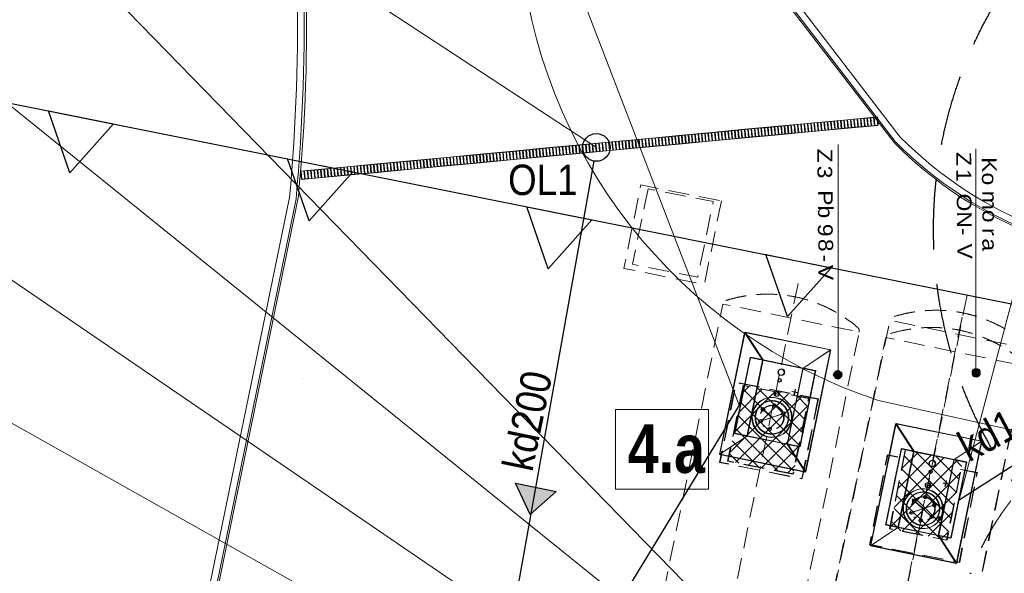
# Model space of a CAD drawing. Header units: millimetres. Extents: x 19047 to 276906, y -533553 to -451719.
# Tile 23 of 36: x 37189 to 54949, y -474762 to -464768. Entities that reach past the tile are written whole.
import ezdxf
from ezdxf.lldxf.tags import DXFTag

# ---------------------------------------------------------------- set-up
doc = ezdxf.new("R2010")
doc.units = ezdxf.units.MM
doc.header["$MEASUREMENT"] = 0
for name, pattern in [('DASHDOT', [1000, 500, -250, 0, -250]), ('DASHED', [19.05, 12.7, -6.35]), ('Krawędzie ukryte drobniejsze kopia', [562.5, 375, -187.5])]:
    doc.linetypes.add(name, pattern=pattern)
for name, color, linetype, lineweight in [('0_Nr_pióra__1', 7, 'Continuous', 13), ('0_Nr_pióra__101', 7, 'Continuous', 5), ('0_Nr_pióra__16', 7, 'Continuous', 13), ('0_Nr_pióra__244', 7, 'Continuous', 20), ('__TECHNOLOGIA_100_Nr_pióra__1', 7, 'Continuous', 13), ('__TECHNOLOGIA_100_Nr_pióra__7', 7, 'Continuous', 13), ('__TECHNOLOGIA_100_Nr_pióra__9', 7, 'Continuous', 13), ('ODLEGŁOŚCI BEZPIECZNE OD LPG', 1, 'DASHED', 30), ('ODLEGŁOŚCI BEZPIECZNE OD PALIW PŁYNNYCH', 30, 'DASHDOT', 30), ('PZT - strefy zagrożenia wybuchem_Nr_pióra__239', 6, 'Continuous', 13), ('PZT elementy dodatkowe_Nr_pióra__1', 7, 'Continuous', 13), ('PZT elementy dodatkowe_Nr_pióra__101', 7, 'Continuous', 5), ('PZT_Nr_pióra__1', 7, 'Continuous', 13), ('PZT_Nr_pióra__101', 7, 'Continuous', 5), ('PZT_Nr_pióra__176', 7, 'Continuous', 5), ('PZT_Nr_pióra__21', 7, 'Continuous', 25), ('PZT_Nr_pióra__98', 154, 'Continuous', 13)]:
    doc.layers.add(name, color=color, linetype=linetype, lineweight=lineweight)
doc.layers.add('_e_elektryka_Nr_pióra__218', color=7, linetype='Continuous', lineweight=15, true_color=0xd90005)
doc.layers.add('PZT_i_KD', color=7, linetype='Continuous', lineweight=30, true_color=0x136734)
doc.layers.add('IS_Węzeł_sieci_kanalizacyjnej_-_opisy', color=7, linetype='Continuous')
doc.styles.add('GENERATED_STYLE_3', font='txt')
doc.styles.add('GENERATED_STYLE_9', font='txt')
tags = doc.linetypes.add('SOLID', pattern=[10, 10, 0]).pattern_tags.tags
tags[6:7] = [DXFTag(74, 4), DXFTag(75, 0), DXFTag(340, '0'), DXFTag(46, 0.0), DXFTag(50, 0.0), DXFTag(44, 0.0), DXFTag(45, 0.0)]
tags[4:5] = [DXFTag(74, 4), DXFTag(75, 0), DXFTag(340, '0'), DXFTag(46, 0.0), DXFTag(50, 0.0), DXFTag(44, 0.0), DXFTag(45, 0.0)]
doc.linetypes.add('Strzałki kopia', pattern='A,0,[1,PAB PZT Rew_1 11_04_20251.Shx,S=15.873016,R=0,X=0,Y=0],-2500,0', length=2500)
pattern_1 = [(45, (21982.28, 217823.63), (-141.421356, 141.421356), []), (135, (21982.28, 217823.63), (141.421356, 141.421356), [])]

# ---------------------------------------------------------------- blocks, each defined once
blk = doc.blocks.new('Etykieta_4', base_point=(26794, -691071))
at = {"layer": '0_Nr_pióra__101', "linetype": 'Continuous'}
for p, q in [((27634, -689628), (25954, -689628)), ((25954, -689628), (25954, -691069)), ((27634, -691069), (27634, -689628)), ((25954, -691069), (27634, -691069))]:
    blk.add_line(p, q, dxfattribs=at)
at = {"layer": '0_Nr_pióra__101', "insert": (27194, -689898), "char_height": 875, "attachment_point": 2, "style": 'GENERATED_STYLE_9'}
blk.add_mtext('\\A1;{\\pt0,101000;\\fArial Narrow|b1|i0|c238|p34;4.a \\fArial Narrow|b1|i0|c238|p34;\\A1{\\H.66x;\\S^  ;}\\fArial Narrow|b1|i0|c238|p34;\\fArial Narrow|b1|i0|c238|p34;\\A1{\\H.66x;\\S^  ;}\\fArial Narrow|b1|i0|c238|p34;\\fArial Narrow|b1|i0|c238|p34;\\fArial Narrow|b1|i0|c238|p34;\\fArial Narrow|b1|i0|c238|p34;\\fArial Narrow|b1|i0|c238|p34;\\fArial Narrow|b1|i0|c238|p34;\\fArial Narrow|b1|i0|c238|p34;\\fArial Narrow|b1|i0|c238|p34;\\fArial Narrow|b1|i0|c238|p34;\\fArial Narrow|b1|i0|c238|p34;\\fArial Narrow|b1|i0|c238|p34;\\fArial Narrow|b1|i0|c238|p34;\\fArial Narrow|b1|i0|c238|p34;\\fArial Narrow|b1|i0|c238|p34;\\fArial Narrow|b1|i0|c238|p34;\\fArial Narrow|b1|i0|c238|p34;\\fArial Narrow|b1|i0|c238|p34;\\fArial Narrow|b1|i0|c238|p34;\\fArial Narrow|b1|i0|c238|p34;\\fArial Narrow|b1|i0|c238|p34;\\fArial Narrow|b1|i0|c238|p34;\\fArial Narrow|b1|i0|c238|p34;\\fArial Narrow|b1|i0|c238|p34;\\fArial Narrow|b1|i0|c238|p34;\\fArial Narrow|b1|i0|c238|p34;\\fArial Narrow|b1|i0|c238|p34;}', dxfattribs=at)

msp = doc.modelspace()

# ---------------------------------------------------------------- hatches: boundary and pattern name
at = {"layer": '__TECHNOLOGIA_100_Nr_pióra__1', "linetype": 'Continuous'}
for points in [[(53711, -473536, 1), (53651, -473524, 1)], [(53711, -473536, 1), (53651, -473524, 1)], [(53721, -473532, 1), (53661, -473520, 1)], [(53668, -473747, 1), (53608, -473735, 1)], [(53668, -473747, 1), (53608, -473735, 1)], [(53677, -473743, 1), (53618, -473730, 1)], [(53815, -473777, 1), (53755, -473765, 1)], [(53815, -473777, 1), (53755, -473765, 1)], [(53824, -473773, 1), (53765, -473761, 1)]]:
    msp.add_hatch(color=256, dxfattribs=at).paths.add_polyline_path(points)
at = {"layer": 'PZT - strefy zagrożenia wybuchem_Nr_pióra__239', "linetype": 'Continuous'}
h = msp.add_hatch(dxfattribs=at)
h.set_pattern_fill('Siatka_5x5_ukośna', color=256, style=0, pattern_type=2)
h.set_pattern_definition(pattern_1)
h.paths.add_polyline_path([(49967, -472734), (51145, -472967), (51425, -471601), (50248, -471369)])
h = msp.add_hatch(dxfattribs=at)
h.set_pattern_fill('Siatka_5x5_ukośna', color=256, style=0, pattern_type=2)
h.set_pattern_definition(pattern_1)
h.paths.add_polyline_path([(52887, -473958), (53917, -474161), (54199, -472739), (53168, -472535)])
at = {"layer": 'PZT_i_KD'}
msp.add_hatch(color=256, dxfattribs=at).paths.add_polyline_path([(46398, -473700), (46864, -473284), (46129, -473136)])

# ---------------------------------------------------------------- linework, layer by layer
at = {"layer": '0_Nr_pióra__101', "linetype": 'Continuous', "flags": 128}
for points in [[(51881, -471213), (51881, -471145)], [(51890, -471230), (51890, -471128)], [(51898, -471239), (51898, -471120)], [(51907, -471239), (51907, -471111)], [(51907, -471247), (51907, -471111)], [(51924, -471247), (51924, -471102)], [(51932, -471247), (51932, -471102)], [(51941, -471256), (51941, -471102)], [(51950, -471256), (51950, -471102)], [(51950, -471256), (51950, -471102)], [(51967, -471247), (51967, -471102)], [(51975, -471247), (51975, -471111)], [(51984, -471247), (51984, -471111)], [(51992, -471239), (51992, -471120)], [(51992, -471230), (51992, -471128)], [(52009, -471222), (52009, -471137)], [(52018, -471205), (52018, -471154)], [(54370, -471162), (54370, -471128)], [(54378, -471196), (54378, -471094)], [(54378, -471179), (54378, -471102)], [(54395, -471205), (54395, -471085)], [(54404, -471205), (54404, -471077)], [(54412, -471213), (54412, -471077)], [(54421, -471213), (54421, -471068)], [(54429, -471213), (54429, -471068)], [(54438, -471222), (54438, -471068)], [(54446, -471222), (54446, -471068)], [(54455, -471213), (54455, -471068)], [(54463, -471213), (54463, -471068)], [(54472, -471213), (54472, -471077)], [(54480, -471205), (54480, -471077)], [(54489, -471205), (54489, -471085)], [(54497, -471196), (54497, -471094)], [(54506, -471188), (54506, -471102)], [(54515, -471162), (54515, -471120)], [(51864, -471188), (51864, -471171)]]:
    msp.add_lwpolyline(points, dxfattribs=at)
at = {"layer": '0_Nr_pióra__16', "linetype": 'Continuous'}
for p, q in [((52422, -466545), (52436, -466694)), ((52472, -466544), (52486, -466693)), ((52481, -466539), (52495, -466689)), ((52532, -466538), (52546, -466687)), ((52541, -466534), (52555, -466683)), ((52591, -466532), (52605, -466682)), ((52601, -466528), (52615, -466677)), ((50560, -466723), (50574, -466873)), ((50570, -466719), (50584, -466868)), ((50620, -466718), (50634, -466867)), ((50630, -466713), (50644, -466863)), ((50680, -466712), (50694, -466862)), ((50689, -466708), (50703, -466857)), ((50739, -466707), (50754, -466856)), ((50749, -466702), (50763, -466852)), ((50799, -466701), (50813, -466850)), ((50809, -466697), (50823, -466846)), ((50919, -466690), (50933, -466839)), ((50928, -466685), (50942, -466835)), ((50978, -466684), (50992, -466833)), ((50988, -466680), (51002, -466829)), ((51038, -466678), (51052, -466828)), ((51048, -466674), (51062, -466823)), ((51098, -466673), (51112, -466822)), ((51107, -466668), (51122, -466818)), ((51158, -466667), (51172, -466817)), ((51167, -466663), (51181, -466812)), ((51217, -466662), (51231, -466811)), ((51227, -466657), (51241, -466807)), ((51277, -466656), (51291, -466805)), ((51287, -466652), (51301, -466801)), ((51337, -466650), (51351, -466800)), ((51346, -466646), (51360, -466795)), ((51397, -466645), (51411, -466794)), ((51406, -466640), (51420, -466790)), ((51516, -466633), (51530, -466783)), ((51526, -466629), (51540, -466778)), ((51576, -466628), (51590, -466777)), ((51585, -466624), (51599, -466773)), ((51636, -466622), (51650, -466772)), ((51645, -466618), (51659, -466767)), ((51695, -466617), (51709, -466766)), ((51705, -466612), (51719, -466762)), ((51755, -466611), (51769, -466760)), ((51765, -466607), (51779, -466756)), ((51815, -466605), (51829, -466755)), ((51824, -466601), (51838, -466750)), ((51874, -466600), (51889, -466749)), ((51884, -466595), (51898, -466745)), ((51934, -466594), (51948, -466743)), ((51944, -466590), (51958, -466739)), ((51994, -466589), (52008, -466738)), ((52004, -466584), (52018, -466733)), ((52113, -466577), (52127, -466727)), ((52123, -466573), (52137, -466722)), ((52173, -466572), (52187, -466721)), ((52183, -466567), (52197, -466717)), ((52233, -466566), (52247, -466715)), ((52242, -466562), (52257, -466711)), ((52293, -466560), (52307, -466710)), ((52302, -466556), (52316, -466705)), ((52352, -466555), (52366, -466704)), ((52362, -466550), (52376, -466700)), ((52412, -466549), (52426, -466699)), ((48658, -466899), (48672, -467048)), ((48708, -466898), (48723, -467047)), ((48718, -466893), (48732, -467043)), ((48768, -466892), (48782, -467041)), ((48778, -466888), (48792, -467037)), ((48828, -466886), (48842, -467036)), ((48838, -466882), (48852, -467031)), ((48888, -466881), (48902, -467030)), ((48897, -466876), (48911, -467026)), ((48947, -466875), (48961, -467025)), ((48957, -466871), (48971, -467020)), ((49007, -466870), (49021, -467019)), ((49017, -466865), (49031, -467015)), ((49127, -466858), (49141, -467008)), ((49136, -466854), (49150, -467003)), ((49186, -466853), (49200, -467002)), ((49196, -466848), (49210, -466998)), ((49246, -466847), (49260, -466996)), ((49256, -466843), (49270, -466992)), ((49306, -466841), (49320, -466991)), ((49315, -466837), (49329, -466986)), ((49366, -466836), (49380, -466985)), ((49375, -466831), (49389, -466981)), ((49425, -466830), (49439, -466980)), ((49435, -466826), (49449, -466975)), ((49485, -466825), (49499, -466974)), ((49495, -466820), (49509, -466970)), ((49545, -466819), (49559, -466968)), ((49554, -466815), (49568, -466964)), ((49604, -466813), (49619, -466963)), ((49614, -466809), (49628, -466958)), ((49724, -466802), (49738, -466951)), ((49734, -466798), (49748, -466947)), ((49784, -466796), (49798, -466946)), ((49793, -466792), (49807, -466941)), ((49843, -466791), (49857, -466940)), ((49853, -466787), (49867, -466936)), ((49903, -466785), (49917, -466935)), ((49913, -466781), (49927, -466930)), ((49963, -466780), (49977, -466929)), ((49972, -466775), (49987, -466925)), ((50023, -466774), (50037, -466923)), ((50032, -466770), (50046, -466919)), ((50082, -466768), (50096, -466918)), ((50092, -466764), (50106, -466913)), ((50142, -466763), (50156, -466912)), ((50152, -466758), (50166, -466908)), ((50202, -466757), (50216, -466906)), ((50211, -466753), (50225, -466902)), ((50321, -466746), (50335, -466895)), ((50331, -466742), (50345, -466891)), ((50381, -466740), (50395, -466890)), ((50391, -466736), (50405, -466885)), ((50441, -466735), (50455, -466884)), ((50450, -466730), (50464, -466880)), ((50501, -466729), (50515, -466878)), ((50510, -466725), (50524, -466874)), ((46797, -467078), (46811, -467227)), ((46806, -467073), (46821, -467223)), ((46857, -467072), (46871, -467221)), ((46866, -467068), (46880, -467217)), ((46916, -467066), (46930, -467216)), ((46926, -467062), (46940, -467211)), ((46976, -467061), (46990, -467210)), ((46986, -467056), (47000, -467206)), ((47036, -467055), (47050, -467204)), ((47045, -467051), (47059, -467200)), ((47096, -467049), (47110, -467199)), ((47105, -467045), (47119, -467194)), ((47155, -467044), (47169, -467193)), ((47165, -467039), (47179, -467189)), ((47215, -467038), (47229, -467188)), ((47225, -467034), (47239, -467183)), ((47335, -467027), (47349, -467176)), ((47344, -467023), (47358, -467172)), ((47394, -467021), (47408, -467171)), ((47404, -467017), (47418, -467166)), ((47454, -467016), (47468, -467165)), ((47464, -467011), (47478, -467161)), ((47514, -467010), (47528, -467159)), ((47523, -467006), (47537, -467155)), ((47573, -467004), (47588, -467154)), ((47583, -467000), (47597, -467149)), ((47633, -466999), (47647, -467148)), ((47643, -466994), (47657, -467144)), ((47693, -466993), (47707, -467143)), ((47703, -466989), (47717, -467138)), ((47753, -466988), (47767, -467137)), ((47762, -466983), (47776, -467133)), ((47812, -466982), (47826, -467131)), ((47822, -466978), (47836, -467127)), ((47932, -466971), (47946, -467120)), ((47941, -466966), (47956, -467116)), ((47992, -466965), (48006, -467114)), ((48001, -466961), (48015, -467110)), ((48051, -466959), (48065, -467109)), ((48061, -466955), (48075, -467104)), ((48111, -466954), (48125, -467103)), ((48121, -466950), (48135, -467099)), ((48171, -466948), (48185, -467098)), ((48180, -466944), (48194, -467093)), ((48231, -466943), (48245, -467092)), ((48240, -466938), (48254, -467088)), ((48290, -466937), (48304, -467086)), ((48300, -466933), (48314, -467082)), ((48350, -466931), (48364, -467081)), ((48360, -466927), (48374, -467076)), ((48410, -466926), (48424, -467075)), ((48419, -466921), (48433, -467071)), ((48529, -466915), (48543, -467064)), ((48539, -466910), (48553, -467060)), ((48589, -466909), (48603, -467058)), ((48599, -466905), (48613, -467054)), ((48649, -466903), (48663, -467053)), ((44945, -467252), (44959, -467401)), ((44955, -467247), (44969, -467397)), ((45005, -467246), (45019, -467395)), ((45014, -467242), (45028, -467391)), ((45065, -467241), (45079, -467390)), ((45074, -467236), (45088, -467386)), ((45124, -467235), (45138, -467384)), ((45134, -467231), (45148, -467380)), ((45184, -467229), (45198, -467379)), ((45194, -467225), (45208, -467374)), ((45244, -467224), (45258, -467373)), ((45253, -467219), (45267, -467369)), ((45303, -467218), (45318, -467367)), ((45313, -467214), (45327, -467363)), ((45363, -467212), (45377, -467362)), ((45373, -467208), (45387, -467357)), ((45423, -467207), (45437, -467356)), ((45433, -467202), (45447, -467352)), ((45542, -467196), (45556, -467345)), ((45552, -467191), (45566, -467341)), ((45602, -467190), (45616, -467339)), ((45612, -467186), (45626, -467335)), ((45662, -467184), (45676, -467334)), ((45671, -467180), (45686, -467329)), ((45722, -467179), (45736, -467328)), ((45731, -467174), (45745, -467324)), ((45781, -467173), (45795, -467322)), ((45791, -467169), (45805, -467318)), ((45841, -467167), (45855, -467317)), ((45851, -467163), (45865, -467312)), ((45901, -467162), (45915, -467311)), ((45910, -467157), (45924, -467307)), ((45961, -467156), (45975, -467306)), ((45970, -467152), (45984, -467301)), ((46020, -467151), (46034, -467300)), ((46030, -467146), (46044, -467296)), ((46140, -467139), (46154, -467289)), ((46149, -467135), (46163, -467284)), ((46200, -467134), (46214, -467283)), ((46209, -467129), (46223, -467279)), ((46259, -467128), (46273, -467277)), ((46269, -467124), (46283, -467273)), ((46319, -467122), (46333, -467272)), ((46329, -467118), (46343, -467267)), ((46379, -467117), (46393, -467266)), ((46388, -467113), (46402, -467262)), ((46438, -467111), (46453, -467261)), ((46448, -467107), (46462, -467256)), ((46498, -467106), (46512, -467255)), ((46508, -467101), (46522, -467251)), ((46558, -467100), (46572, -467249)), ((46568, -467096), (46582, -467245)), ((46618, -467094), (46632, -467244)), ((46627, -467090), (46641, -467239)), ((46737, -467083), (46751, -467232)), ((46747, -467079), (46761, -467228)), ((42983, -467433), (42997, -467582)), ((43034, -467432), (43048, -467581)), ((43043, -467427), (43057, -467577)), ((43153, -467420), (43167, -467570)), ((43163, -467416), (43177, -467565)), ((43213, -467415), (43227, -467564)), ((43222, -467410), (43236, -467560)), ((43272, -467409), (43287, -467558)), ((43282, -467405), (43296, -467554)), ((43332, -467404), (43346, -467553)), ((43342, -467399), (43356, -467549)), ((43392, -467398), (43406, -467547)), ((43402, -467394), (43416, -467543)), ((43452, -467392), (43466, -467542)), ((43461, -467388), (43475, -467537)), ((43511, -467387), (43525, -467536)), ((43521, -467382), (43535, -467532)), ((43571, -467381), (43585, -467530)), ((43581, -467377), (43595, -467526)), ((43631, -467375), (43645, -467525)), ((43640, -467371), (43655, -467520)), ((43750, -467364), (43764, -467514)), ((43760, -467360), (43774, -467509)), ((43810, -467359), (43824, -467508)), ((43820, -467354), (43834, -467504)), ((43870, -467353), (43884, -467502)), ((43879, -467349), (43893, -467498)), ((43930, -467347), (43944, -467497)), ((43939, -467343), (43953, -467492)), ((43989, -467342), (44003, -467491)), ((43999, -467337), (44013, -467487)), ((44049, -467336), (44063, -467485)), ((44059, -467332), (44073, -467481)), ((44109, -467330), (44123, -467480)), ((44118, -467326), (44132, -467475)), ((44169, -467325), (44183, -467474)), ((44178, -467320), (44192, -467470)), ((44228, -467319), (44242, -467469)), ((44238, -467315), (44252, -467464)), ((44348, -467308), (44362, -467457)), ((44357, -467304), (44371, -467453)), ((44407, -467302), (44422, -467452)), ((44417, -467298), (44431, -467447)), ((44467, -467297), (44481, -467446)), ((44477, -467292), (44491, -467442)), ((44527, -467291), (44541, -467440)), ((44537, -467287), (44551, -467436)), ((44587, -467285), (44601, -467435)), ((44596, -467281), (44610, -467430)), ((44646, -467280), (44660, -467429)), ((44656, -467276), (44670, -467425)), ((44706, -467274), (44720, -467424)), ((44716, -467270), (44730, -467419)), ((44766, -467269), (44780, -467418)), ((44775, -467264), (44790, -467414)), ((44826, -467263), (44840, -467412)), ((44835, -467259), (44849, -467408)), ((42257, -467505), (42271, -467654)), ((42267, -467500), (42281, -467650)), ((42317, -467499), (42331, -467648)), ((42326, -467495), (42340, -467644)), ((42376, -467493), (42390, -467643)), ((42386, -467489), (42400, -467638)), ((42436, -467488), (42450, -467637)), ((42446, -467483), (42460, -467633)), ((42556, -467477), (42570, -467626)), ((42565, -467472), (42579, -467622)), ((42615, -467471), (42629, -467620)), ((42625, -467467), (42639, -467616)), ((42675, -467465), (42689, -467615)), ((42685, -467461), (42699, -467610)), ((42735, -467460), (42749, -467609)), ((42744, -467455), (42758, -467605)), ((42795, -467454), (42809, -467603)), ((42804, -467450), (42818, -467599)), ((42854, -467448), (42868, -467598)), ((42864, -467444), (42878, -467593)), ((42914, -467443), (42928, -467592)), ((42924, -467439), (42938, -467588)), ((42974, -467437), (42988, -467587))]:
    msp.add_line(p, q, dxfattribs=at)
at = {"layer": '0_Nr_pióra__16', "linetype": 'Continuous', "flags": 128}
for points in [[(52068, -466732), (52665, -466676), (52651, -466527), (52054, -466583)], [(52077, -466728), (52675, -466672), (52661, -466522), (52063, -466579)], [(50276, -466901), (50873, -466845), (50859, -466695), (50262, -466752)], [(50285, -466897), (50883, -466840), (50869, -466691), (50271, -466747)], [(50873, -466845), (51470, -466788), (51456, -466639), (50859, -466695)], [(50883, -466840), (51480, -466784), (51466, -466635), (50869, -466691)], [(51470, -466788), (52068, -466732), (52054, -466583), (51456, -466639)], [(51480, -466784), (52077, -466728), (52063, -466579), (51466, -466635)], [(48484, -467069), (49081, -467013), (49067, -466864), (48470, -466920)], [(48493, -467065), (49091, -467009), (49076, -466860), (48479, -466916)], [(49081, -467013), (49678, -466957), (49664, -466808), (49067, -466864)], [(49091, -467009), (49688, -466953), (49674, -466803), (49076, -466860)], [(49678, -466957), (50276, -466901), (50262, -466752), (49664, -466808)], [(49688, -466953), (50285, -466897), (50271, -466747), (49674, -466803)], [(46691, -467238), (47289, -467182), (47275, -467033), (46677, -467089)], [(46701, -467234), (47298, -467178), (47284, -467028), (46687, -467084)], [(47289, -467182), (47886, -467126), (47872, -466976), (47275, -467033)], [(47298, -467178), (47896, -467121), (47882, -466972), (47284, -467028)], [(47886, -467126), (48484, -467069), (48470, -466920), (47872, -466976)], [(47896, -467121), (48493, -467065), (48479, -466916), (47882, -466972)], [(44312, -467459), (44909, -467402), (44895, -467253), (44298, -467309)], [(44899, -467407), (45497, -467351), (45483, -467201), (44885, -467257)], [(44909, -467402), (45506, -467346), (45492, -467197), (44895, -467253)], [(45497, -467351), (46094, -467294), (46080, -467145), (45483, -467201)], [(45506, -467346), (46104, -467290), (46090, -467141), (45492, -467197)], [(46094, -467294), (46691, -467238), (46677, -467089), (46080, -467145)], [(46104, -467290), (46701, -467234), (46687, -467084), (46090, -467141)], [(42510, -467632), (43107, -467575), (43093, -467426), (42496, -467482)], [(42520, -467627), (43117, -467571), (43103, -467422), (42505, -467478)], [(43107, -467575), (43705, -467519), (43691, -467370), (43093, -467426)], [(43117, -467571), (43714, -467515), (43700, -467365), (43103, -467422)], [(43705, -467519), (44302, -467463), (44288, -467314), (43691, -467370)], [(43714, -467515), (44312, -467459), (44298, -467309), (43700, -467365)], [(44302, -467463), (44899, -467407), (44885, -467257), (44288, -467314)], [(42270, -467654), (42510, -467632), (42496, -467482), (42256, -467505)], [(42280, -467650), (42520, -467627), (42505, -467478), (42266, -467500)]]:
    msp.add_lwpolyline(points, close=True, dxfattribs=at)
at = {"layer": '0_Nr_pióra__244', "linetype": 'Continuous', "flags": 128}
for points in [[(51950, -471171), (51950, -467021)], [(54438, -471137), (54438, -467097)], [(51881, -471145), (51864, -471179)], [(51898, -471128), (51881, -471145)], [(51907, -471111), (51898, -471128)], [(51950, -471102), (51907, -471111)], [(51975, -471111), (51950, -471102)], [(51992, -471128), (51975, -471111)], [(52018, -471145), (51992, -471128)], [(52026, -471179), (52018, -471145)], [(54378, -471085), (54370, -471111)], [(54370, -471111), (54370, -471145)], [(54370, -471145), (54370, -471171)], [(54412, -471068), (54378, -471085)], [(54446, -471068), (54412, -471068)], [(54472, -471068), (54446, -471068)], [(54497, -471085), (54472, -471068)], [(54515, -471111), (54497, -471085)], [(54515, -471145), (54515, -471111)], [(54515, -471171), (54515, -471145)], [(51864, -471179), (51881, -471205)], [(51881, -471205), (51898, -471230)], [(51898, -471230), (51907, -471247)], [(51907, -471247), (51950, -471256)], [(51950, -471256), (51975, -471247)], [(51950, -471256), (51950, -471264)], [(51975, -471247), (51992, -471230)], [(51992, -471230), (52018, -471205)], [(52018, -471205), (52026, -471179)], [(54370, -471171), (54378, -471196)], [(54378, -471196), (54412, -471213)], [(54412, -471213), (54446, -471222)], [(54446, -471222), (54472, -471213)], [(54472, -471213), (54497, -471196)], [(54497, -471196), (54515, -471171)]]:
    msp.add_lwpolyline(points, dxfattribs=at)
at = {"layer": '__TECHNOLOGIA_100_Nr_pióra__1', "linetype": 'Continuous'}
for centre in [(50957, -471881), (50967, -471877), (53681, -473530), (53691, -473526), (53638, -473741), (53648, -473736), (53785, -473771), (53794, -473767)]:
    msp.add_circle(centre, 30.5, dxfattribs=at)
at = {"layer": '__TECHNOLOGIA_100_Nr_pióra__7', "linetype": 'Continuous'}
for p, q in [((50263, -470412), (49810, -472616)), ((50273, -470408), (49820, -472612)), ((50263, -470412), (51811, -470730)), ((50588, -470913), (50263, -470412)), ((50273, -470408), (51820, -470726)), ((50598, -470908), (50273, -470408)), ((51313, -471062), (51811, -470730)), ((51323, -471057), (51820, -470726)), ((51811, -470730), (51358, -472934)), ((51820, -470726), (51368, -472930)), ((50307, -472284), (50588, -470913)), ((50316, -472280), (50598, -470908)), ((50589, -470913), (51314, -471062)), ((50599, -470909), (51323, -471057)), ((51032, -472433), (51313, -471062)), ((51041, -472429), (51323, -471057)), ((52987, -472061), (52534, -474265)), ((52997, -472057), (52544, -474261)), ((52987, -472061), (54535, -472379)), ((53312, -472562), (52987, -472061)), ((52997, -472057), (54544, -472374)), ((53322, -472557), (52997, -472057)), ((49810, -472616), (50307, -472284)), ((49820, -472612), (50317, -472280)), ((50307, -472284), (51032, -472433)), ((50317, -472280), (51042, -472429)), ((54037, -472711), (54535, -472379)), ((54047, -472706), (54544, -472374)), ((54535, -472379), (54082, -474583)), ((54544, -472374), (54091, -474578)), ((51358, -472934), (51032, -472433)), ((51368, -472930), (51042, -472429)), ((53031, -473933), (53312, -472562)), ((53040, -473929), (53322, -472557)), ((53313, -472562), (54038, -472711)), ((53322, -472557), (54047, -472706)), ((49810, -472616), (51358, -472934)), ((49820, -472612), (51368, -472930)), ((53756, -474082), (54037, -472711)), ((53765, -474078), (54047, -472706)), ((52534, -474265), (53031, -473933)), ((52544, -474261), (53041, -473929)), ((53031, -473933), (53756, -474082)), ((53041, -473929), (53766, -474078)), ((54082, -474583), (53756, -474082)), ((54091, -474578), (53766, -474078)), ((52534, -474265), (54082, -474583)), ((52544, -474261), (54091, -474578))]:
    msp.add_line(p, q, dxfattribs=at)
at = {"layer": '__TECHNOLOGIA_100_Nr_pióra__7', "linetype": 'DASHED'}
for p, q in [((50364, -470867), (50082, -472238)), ((50373, -470862), (50091, -472234)), ((50364, -470867), (50589, -470913)), ((50373, -470862), (50599, -470909)), ((51539, -471108), (51257, -472479)), ((51549, -471104), (51267, -472475)), ((51314, -471062), (51539, -471108)), ((51323, -471057), (51549, -471104)), ((50082, -472238), (50307, -472284)), ((50091, -472234), (50317, -472280)), ((51032, -472433), (51257, -472479)), ((51042, -472429), (51267, -472475)), ((53088, -472515), (52806, -473887)), ((53097, -472511), (52815, -473882)), ((53088, -472515), (53313, -472562)), ((53097, -472511), (53322, -472557)), ((54263, -472757), (53981, -474128)), ((54273, -472753), (53991, -474124)), ((54038, -472711), (54263, -472757)), ((54047, -472706), (54273, -472753)), ((52806, -473887), (53031, -473933)), ((52815, -473882), (53041, -473929)), ((53756, -474082), (53981, -474128)), ((53766, -474078), (53991, -474124))]:
    msp.add_line(p, q, dxfattribs=at)
at = {"layer": '__TECHNOLOGIA_100_Nr_pióra__7', "linetype": 'DASHDOT'}
for p, q in [((50894, -471536), (50791, -471515)), ((50903, -471532), (50800, -471510)), ((50560, -471777), (50754, -471949)), ((50569, -471773), (50763, -471945)), ((51000, -471867), (50986, -471872)), ((51009, -471863), (50996, -471868)), ((50928, -471891), (50500, -472034)), ((50938, -471887), (50510, -472029)), ((53618, -473185), (53515, -473164)), ((53627, -473180), (53524, -473159)), ((53284, -473426), (53678, -473776)), ((53293, -473422), (53487, -473594)), ((53652, -473540), (53224, -473682)), ((53662, -473536), (53234, -473678)), ((53724, -473516), (53710, -473521)), ((53733, -473512), (53720, -473516))]:
    msp.add_line(p, q, dxfattribs=at)
at = {"layer": '__TECHNOLOGIA_100_Nr_pióra__7', "linetype": 'Continuous'}
for centre, radius in [((50921, -471134), 57), ((50930, -471130), 57), ((50891, -471280), 30), ((50900, -471276), 30), ((50840, -471525), 45), ((50850, -471521), 45), ((50753, -471949), 360), ((50763, -471945), 360), ((50592, -471806), 30.5), ((50602, -471802), 30.5), ((50797, -471739), 30), ((50806, -471734), 30), ((50549, -472017), 30.5), ((50559, -472013), 30.5), ((50710, -472160), 30), ((50720, -472155), 30), ((53645, -472783), 57), ((53654, -472779), 57), ((53615, -472929), 30), ((53624, -472925), 30), ((53564, -473174), 45), ((53574, -473169), 45), ((53316, -473455), 30.5), ((53326, -473451), 30.5), ((53520, -473387), 30), ((53530, -473383), 30), ((53273, -473666), 30.5), ((53283, -473662), 30.5), ((53434, -473809), 30), ((53443, -473804), 30)]:
    msp.add_circle(centre, radius, dxfattribs=at)
at = {"layer": '__TECHNOLOGIA_100_Nr_pióra__7', "linetype": 'DASHED'}
for centre in [(50753, -471950), (50763, -471945), (53487, -473594), (53477, -473598)]:
    msp.add_circle(centre, 300, dxfattribs=at)
at = {"layer": '__TECHNOLOGIA_100_Nr_pióra__7', "linetype": 'DASHDOT'}
for centre, start, end in [((50754, -471949), 26.5922, 10.3092), ((50763, -471945), 26.5922, 10.3092), ((53478, -473598), 26.5922, 310.1904), ((53487, -473594), 26.5922, 310.1904), ((53478, -473598), 326.4734, 10.3092), ((53487, -473594), 326.4734, 10.3092)]:
    msp.add_arc(centre, 215, start, end, dxfattribs=at)
at = {"layer": '__TECHNOLOGIA_100_Nr_pióra__7', "linetype": 'Continuous'}
for centre in [(53477, -473598), (53487, -473594)]:
    msp.add_arc(centre, 360, 335.4311, 325.888, dxfattribs=at)
at = {"layer": '__TECHNOLOGIA_100_Nr_pióra__9', "linetype": 'DASHDOT'}
for p, q in [((50914, -472092), (50914, -472092)), ((50924, -472088), (50924, -472088))]:
    msp.add_line(p, q, dxfattribs=at)
at = {"layer": '_e_elektryka_Nr_pióra__218', "linetype": 'Continuous'}
msp.add_line((42304, -471244), (42304, -471244), dxfattribs=at)
at = {"layer": 'IS_Węzeł_sieci_kanalizacyjnej_-_opisy', "linetype": 'SOLID', "lineweight": 20, "ltscale": 10}
for p, q in [((43733, -454993), (50165, -471728)), ((58568, -456669), (54132, -473438)), ((35347, -459033), (47591, -467076)), ((36076, -461475), (52941, -478785)), ((35469, -465068), (54626, -480538)), ((34857, -467975), (48965, -477611)), ((34985, -470895), (53943, -481564))]:
    msp.add_line(p, q, dxfattribs=at)
at = {"layer": 'ODLEGŁOŚCI BEZPIECZNE OD LPG', "ltscale": 100}
msp.add_circle((61672, -468544), 8000, dxfattribs=at)
at = {"layer": 'ODLEGŁOŚCI BEZPIECZNE OD PALIW PŁYNNYCH', "ltscale": 2}
msp.add_circle((59024, -476511), 5000, dxfattribs=at)
at = {"layer": 'PZT elementy dodatkowe_Nr_pióra__1', "linetype": 'Krawędzie ukryte drobniejsze kopia', "flags": 128}
for points in [[(51229, -469530), (48940, -480675)], [(54188, -470138), (51899, -481283)]]:
    msp.add_lwpolyline(points, dxfattribs=at)
for points in [[(52330, -470406, 0.314354), (52296, -470317, 0.124498), (51180, -469772, 0.123601), (49934, -469834, 0.254708), (49872, -469901)], [(55309, -471018, 0.12929), (55257, -470918, 0.124498), (54140, -470373, 0.123601), (52894, -470435, 0.254708), (52811, -470502)]]:
    msp.add_lwpolyline(points, format="xyb", dxfattribs=at)
for points in [[(50318, -480202), (52330, -470406), (49872, -469901), (47860, -479697)], [(53302, -480790), (55309, -471018), (52811, -470505), (50804, -480277)]]:
    msp.add_lwpolyline(points, close=True, dxfattribs=at)
at = {"layer": 'PZT elementy dodatkowe_Nr_pióra__101', "linetype": 'Krawędzie ukryte drobniejsze kopia', "flags": 128}
msp.add_lwpolyline([(54278, -469741), (51934, -481153)], dxfattribs=at)
msp.add_lwpolyline([(55381, -470708, 0.12929), (55329, -470608, 0.124498), (54212, -470063, 0.123601), (52967, -470125, 0.254708), (52883, -470192)], format="xyb", dxfattribs=at)
msp.add_lwpolyline([(53311, -480785), (55381, -470708), (52883, -470195), (50813, -480272)], close=True, dxfattribs=at)
at = {"layer": 'PZT_i_KD'}
for p, q in [((47546, -467321), (45372, -479475)), ((50165, -471728), (45441, -479501)), ((54132, -473438), (56469, -471939))]:
    msp.add_line(p, q, dxfattribs=at)
msp.add_lwpolyline([(46864, -473284), (46398, -473700), (46129, -473136), (46864, -473284)], dxfattribs=at)
msp.add_circle((47590, -467075), 250, dxfattribs=at)
at = {"layer": 'PZT_Nr_pióra__1', "linetype": 'Continuous', "flags": 128}
for points in [[(39478, -477498), (39732, -477550, 0.414214), (40145, -477278), (42056, -467977, 0.028297), (42194, -464030), (41769, -459833, 0.043286), (41525, -459021)], [(64042, -470587), (59461, -469646, -0.020549), (55546, -468671, -0.108692), (52960, -466986), (50899, -464300, -0.232055), (50578, -461922), (50925, -460905)], [(64048, -470558), (59467, -469616, -0.020544), (55556, -468643, -0.108587), (52983, -466966), (50923, -464283, -0.23195), (50606, -461931), (50954, -460911)], [(64072, -470441), (59491, -469499, -0.02052), (55594, -468529, -0.10816), (53073, -466887), (51021, -464213, -0.231514), (50720, -461970), (51073, -460935)]]:
    msp.add_lwpolyline(points, format="xyb", dxfattribs=at)
at = {"layer": 'PZT_Nr_pióra__101', "linetype": 'Continuous', "flags": 128}
for points in [[(39571, -477639), (39825, -477692, 0.414214), (40239, -477419), (42173, -468001, 0.02872), (42312, -463961), (41915, -459798, 0.049302), (41681, -459052)], [(39594, -477675), (39849, -477727, 0.414214), (40263, -477455), (42215, -467951, 0.033823), (42342, -463942), (41950, -459795, 0.016674), (41765, -459069)]]:
    msp.add_lwpolyline(points, format="xyb", dxfattribs=at)
at = {"layer": 'PZT_Nr_pióra__101', "linetype": 'Krawędzie ukryte drobniejsze kopia', "flags": 128}
for points in [[(49846, -468039), (49538, -469546), (48086, -469258), (48393, -467752)], [(48523, -467819), (48242, -469184), (49419, -469417), (49700, -468051)], [(51587, -471619), (51294, -473055), (49813, -472761), (50108, -471318)], [(51597, -471615), (51304, -473051), (49823, -472757), (50118, -471313)], [(50238, -471373), (49958, -472739), (51135, -472971), (51415, -471606)], [(50248, -471369), (49967, -472734), (51145, -472967), (51425, -471601)], [(53159, -472540), (52878, -473962), (53908, -474166), (54189, -472743)], [(53168, -472535), (52887, -473958), (53917, -474161), (54199, -472739)]]:
    msp.add_lwpolyline(points, close=True, dxfattribs=at)
for points in [[(54160, -472890), (54454, -472949), (54134, -474567), (52516, -474247), (52835, -472629), (53130, -472687)], [(54169, -472886), (54464, -472944), (54144, -474563), (52525, -474243), (52845, -472624), (53139, -472682)]]:
    msp.add_lwpolyline(points, dxfattribs=at)
at = {"layer": 'PZT_Nr_pióra__176', "linetype": 'DASHDOT'}
for p, q in [((51217, -471504), (51115, -471483)), ((51227, -471500), (51125, -471479)), ((51175, -471445), (51155, -471544)), ((51185, -471440), (51164, -471539)), ((53899, -473094), (53878, -473193)), ((53908, -473089), (53888, -473188)), ((53941, -473153), (53839, -473132)), ((53950, -473149), (53848, -473128))]:
    msp.add_line(p, q, dxfattribs=at)
at = {"layer": 'PZT_Nr_pióra__21', "linetype": 'Continuous', "flags": 128}
msp.add_lwpolyline([(32199, -465310), (96557, -478213)], dxfattribs=at)
for points in [[(38883, -466650), (38093, -467535), (37706, -466414)], [(43197, -467515), (42408, -468400), (42020, -467279)], [(47511, -468380), (46722, -469265), (46334, -468144)], [(51825, -469245), (51036, -470129), (50649, -469009)]]:
    msp.add_lwpolyline(points, close=True, dxfattribs=at)
at = {"layer": 'PZT_Nr_pióra__98', "linetype": 'Strzałki kopia', "flags": 128}
msp.add_lwpolyline([(46474, -460013), (46211, -463378, 0.30118), (52680, -471644), (57523, -472712), (68980, -475066), (71929, -475697, 0.236603), (84086, -470832), (86438, -468025)], format="xyb", dxfattribs=at)

# ---------------------------------------------------------------- block references
at = {"linetype": 'Continuous'}
msp.add_blockref('Etykieta_4', (48776, -473248), dxfattribs=at)

# ---------------------------------------------------------------- texts
at = {"layer": '0_Nr_pióra__1', "linetype": 'Continuous', "char_height": 266.94, "attachment_point": 7, "rotation": 270.5019, "style": 'GENERATED_STYLE_3'}
for s, insert in [('\\A1;{\\W1.107275x;\\fArial|b0|i0|c238|p38;Z}', (51577, -467098)), ('\\A1;{\\W1.107275x;\\fArial|b0|i0|c238|p38;Z}', (54083, -467158)), ('\\A1;{\\W1.107275x;\\fArial|b0|i0|c238|p38;3}', (51573, -467405)), ('\\A1;{\\W1.107275x;\\fArial|b0|i0|c238|p38;Ko}', (54538, -467252)), ('\\A1;{\\W1.107275x;\\fArial|b0|i0|c238|p38;1}', (54083, -467465)), ('\\A1;{\\W1.107275x;\\fArial|b0|i0|c238|p38;Pb}', (51582, -467848)), ('\\A1;{\\W1.107275x;\\fArial|b0|i0|c238|p38;ON-}', (54087, -467908)), ('\\A1;{\\W1.107275x;\\fArial|b0|i0|c238|p38;mo}', (54547, -467857)), ('\\A1;{\\W1.107275x;\\fArial|b0|i0|c238|p38;9}', (51581, -468454)), ('\\A1;{\\W1.107275x;\\fArial|b0|i0|c238|p38;r}', (54551, -468530)), ('\\A1;{\\W1.107275x;\\fArial|b0|i0|c238|p38;8}', (51590, -468726)), ('\\A1;{\\W1.107275x;\\fArial|b0|i0|c238|p38;V}', (54100, -468811)), ('\\A1;{\\W1.107275x;\\fArial|b0|i0|c238|p38;a}', (54547, -468717)), ('\\A1;{\\W1.107275x;\\fArial|b0|i0|c238|p38;-}', (51594, -469008)), ('\\A1;{\\W1.107275x;\\fArial|b0|i0|c238|p38;V}', (51594, -469195))]:
    msp.add_mtext(s, dxfattribs=dict(at, insert=insert))
at = {"layer": 'PZT_i_KD', "color": 7, "linetype": 'Continuous', "style": 'GENERATED_STYLE_9', "width": 0.9}
msp.add_text('kd200', height=550, rotation=78.3286, dxfattribs=at).set_placement((46433, -472946))
at = {"layer": 'PZT_i_KD', "color": 7, "linetype": 'Continuous', "insert": (46624, -467942), "char_height": 550, "attachment_point": 8, "style": 'GENERATED_STYLE_9'}
msp.add_mtext('\\A1;{\\W0.9;OL1}', dxfattribs=at)
at = {"layer": 'PZT_i_KD', "color": 7, "linetype": 'Continuous', "insert": (55108, -472350), "char_height": 550, "attachment_point": 8, "rotation": 27.8579, "style": 'GENERATED_STYLE_9'}
msp.add_mtext('\\A1;{\\W0.9;kd160}', dxfattribs=at)

doc.saveas('drawing.dxf')
